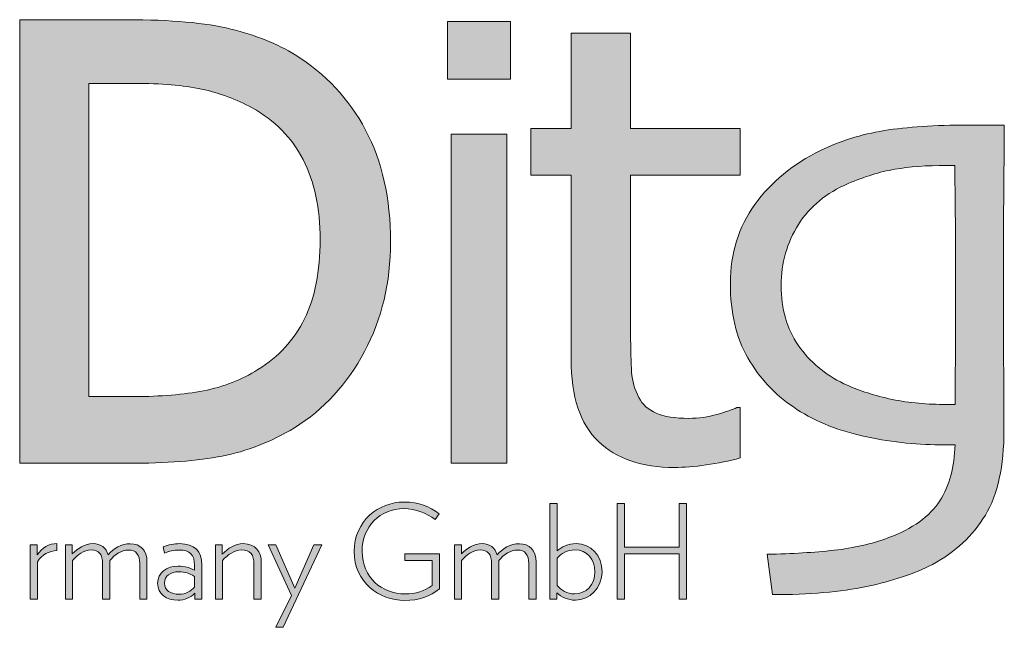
# Model space of a CAD drawing. Header units: millimetres. Extents: x 0 to 5372, y -189 to 1188.
# Tile 10 of 30: x 1299 to 1337, y 124 to 148. Entities that reach past the tile are written whole.
import ezdxf
from ezdxf.enums import TextEntityAlignment as Align

# ---------------------------------------------------------------- set-up
doc = ezdxf.new("R2010")
doc.units = ezdxf.units.MM
doc.header["$LTSCALE"] = 2
doc.layers.get('0').update_dxf_attribs({"lineweight": 25})
for name, color, linetype, lineweight in [('Ebene 1', 7, 'Continuous', 25), ('Schraffur (ISO)', 7, 'Continuous', 18), ('Titel (ISO)', 7, 'Continuous', 50)]:
    doc.layers.add(name, color=color, linetype=linetype, lineweight=lineweight)
doc.styles.get("Standard").update_dxf_attribs({"font": 'txt.shx'})

# ---------------------------------------------------------------- blocks, each defined once
blk = doc.blocks.new('Schriftfelder LEDitgo')
at = {"layer": 'Schraffur (ISO)', "true_color": 0xffa901}
h = blk.add_hatch(color=40, dxfattribs=at)
edge = h.paths.add_edge_path(flags=0)
edge.add_spline(control_points=[(173.449, 149.442), (173.449, 148.833), (173.349, 148.326), (173.149, 147.918)], knot_values=[-11, -11, -11, -11, -10, -10, -10, -10], degree=3, periodic=0)
edge.add_spline(control_points=[(173.149, 147.918), (172.949, 147.511), (172.65, 147.185), (172.253, 146.94)], knot_values=[-10, -10, -10, -10, -9, -9, -9, -9], degree=3, periodic=0)
edge.add_spline(control_points=[(172.253, 146.94), (171.937, 146.741), (171.588, 146.605), (171.207, 146.531)], knot_values=[-9, -9, -9, -9, -8, -8, -8, -8], degree=3, periodic=0)
edge.add_spline(control_points=[(171.207, 146.531), (170.825, 146.458), (170.38, 146.421), (169.871, 146.421)], knot_values=[-8, -8, -8, -8, -7, -7, -7, -7], degree=3, periodic=0)
edge.add_line((169.871, 146.421), (168.999, 146.421))
edge.add_line((168.999, 146.421), (168.999, 152.447))
edge.add_line((168.999, 152.447), (169.871, 152.447))
edge.add_spline(control_points=[(169.871, 152.447), (170.388, 152.447), (170.82, 152.41), (171.166, 152.337)], knot_values=[-4, -4, -4, -4, -3, -3, -3, -3], degree=3, periodic=0)
edge.add_spline(control_points=[(171.166, 152.337), (171.513, 152.264), (171.839, 152.143), (172.143, 151.975)], knot_values=[-3, -3, -3, -3, -2, -2, -2, -2], degree=3, periodic=0)
edge.add_spline(control_points=[(172.143, 151.975), (172.575, 151.737), (172.9, 151.406), (173.12, 150.981)], knot_values=[-2, -2, -2, -2, -1, -1, -1, -1], degree=3, periodic=0)
edge.add_spline(control_points=[(173.12, 150.981), (173.339, 150.556), (173.449, 150.043), (173.449, 149.442)], knot_values=[-1, -1, -1, -1, 0, 0, 0, 0], degree=3, periodic=0)
edge = h.paths.add_edge_path()
edge.add_spline(control_points=[(174.303, 147.287), (173.968, 146.66), (173.52, 146.171), (172.957, 145.819)], knot_values=[1, 1, 1, 1, 2, 2, 2, 2], degree=3, periodic=0)
edge.add_spline(control_points=[(172.957, 145.819), (172.499, 145.548), (172.034, 145.366), (171.562, 145.275)], knot_values=[2, 2, 2, 2, 3, 3, 3, 3], degree=3, periodic=0)
edge.add_spline(control_points=[(171.562, 145.275), (171.09, 145.183), (170.487, 145.137), (169.754, 145.137)], knot_values=[3, 3, 3, 3, 4, 4, 4, 4], degree=3, periodic=0)
edge.add_line((169.754, 145.137), (167.669, 145.137))
edge.add_line((167.669, 145.137), (167.669, 153.673))
edge.add_line((167.669, 153.673), (169.73, 153.673))
edge.add_spline(control_points=[(169.73, 153.673), (170.58, 153.673), (171.248, 153.613), (171.732, 153.492)], knot_values=[7, 7, 7, 7, 8, 8, 8, 8], degree=3, periodic=0)
edge.add_spline(control_points=[(171.732, 153.492), (172.216, 153.372), (172.628, 153.207), (172.969, 152.997)], knot_values=[8, 8, 8, 8, 9, 9, 9, 9], degree=3, periodic=0)
edge.add_spline(control_points=[(172.969, 152.997), (173.552, 152.634), (174.004, 152.151), (174.324, 151.549), (174.644, 150.947), (174.804, 150.23), (174.804, 149.397)], knot_values=[9, 9, 9, 9, 10, 10, 10, 11, 11, 11, 11], degree=3, periodic=0)
edge.add_spline(control_points=[(174.804, 149.397), (174.804, 148.617), (174.637, 147.914), (174.303, 147.287)], knot_values=[0, 0, 0, 0, 1, 1, 1, 1], degree=3, periodic=0)
at = {"layer": 'Schraffur (ISO)', "true_color": 0x999999}
for points in [[(175.899, 152.53), (175.899, 153.636), (177.113, 153.636), (177.113, 152.53)], [(175.973, 145.137), (175.973, 151.47), (177.039, 151.47), (177.039, 145.137)], [(180.358, 143.394), (179.303, 143.394), (179.303, 142.522), (179.162, 142.522), (179.162, 144.36), (179.303, 144.36), (179.303, 143.52), (180.358, 143.52), (180.358, 144.36), (180.499, 144.36), (180.499, 142.522), (180.358, 142.522)], [(172.6, 141.98), (172.896, 142.592), (172.447, 143.57), (172.6, 143.57), (172.964, 142.732), (173.33, 143.57), (173.481, 143.57), (172.741, 141.98)]]:
    blk.add_hatch(color=253, dxfattribs=at).paths.add_polyline_path(points)
h = blk.add_hatch(color=253, dxfattribs=at)
edge = h.paths.add_edge_path()
edge.add_spline(control_points=[(178.802, 145.557), (178.452, 145.891), (178.278, 146.419), (178.278, 147.14)], knot_values=[1, 1, 1, 1, 2, 2, 2, 2], degree=3, periodic=0)
edge.add_line((178.278, 147.14), (178.278, 150.684))
edge.add_line((178.278, 150.684), (177.504, 150.684))
edge.add_line((177.504, 150.684), (177.504, 151.577))
edge.add_line((177.504, 151.577), (178.278, 151.577))
edge.add_line((178.278, 151.577), (178.278, 153.415))
edge.add_line((178.278, 153.415), (179.423, 153.415))
edge.add_line((179.423, 153.415), (179.423, 151.577))
edge.add_line((179.423, 151.577), (181.532, 151.577))
edge.add_line((181.532, 151.577), (181.532, 150.684))
edge.add_line((181.532, 150.684), (179.423, 150.684))
edge.add_line((179.423, 150.684), (179.423, 147.644))
edge.add_spline(control_points=[(179.423, 147.644), (179.423, 147.319), (179.429, 147.069), (179.442, 146.894)], knot_values=[13, 13, 13, 13, 14, 14, 14, 14], degree=3, periodic=0)
edge.add_spline(control_points=[(179.442, 146.894), (179.454, 146.718), (179.5, 146.554), (179.582, 146.401)], knot_values=[14, 14, 14, 14, 15, 15, 15, 15], degree=3, periodic=0)
edge.add_spline(control_points=[(179.582, 146.401), (179.651, 146.267), (179.762, 146.168), (179.917, 146.101)], knot_values=[15, 15, 15, 15, 16, 16, 16, 16], degree=3, periodic=0)
edge.add_spline(control_points=[(179.917, 146.101), (180.071, 146.034), (180.281, 146.001), (180.545, 146.001), (180.731, 146.001), (180.912, 146.026), (181.087, 146.078)], knot_values=[16, 16, 16, 16, 17, 17, 17, 18, 18, 18, 18], degree=3, periodic=0)
edge.add_spline(control_points=[(181.087, 146.078), (181.262, 146.129), (181.388, 146.172), (181.465, 146.207)], knot_values=[18, 18, 18, 18, 19, 19, 19, 19], degree=3, periodic=0)
edge.add_line((181.465, 146.207), (181.532, 146.207))
edge.add_line((181.532, 146.207), (181.532, 145.239))
edge.add_spline(control_points=[(181.532, 145.239), (181.317, 145.182), (181.098, 145.137), (180.877, 145.104)], knot_values=[21, 21, 21, 21, 22, 22, 22, 22], degree=3, periodic=0)
edge.add_spline(control_points=[(180.877, 145.104), (180.655, 145.072), (180.451, 145.056), (180.265, 145.056)], knot_values=[22, 22, 22, 22, 23, 23, 23, 23], degree=3, periodic=0)
edge.add_spline(control_points=[(180.265, 145.056), (179.639, 145.056), (179.151, 145.223), (178.802, 145.557)], knot_values=[0, 0, 0, 0, 1, 1, 1, 1], degree=3, periodic=0)
at = {"layer": 'Schraffur (ISO)', "true_color": 0x666666}
h = blk.add_hatch(color=251, dxfattribs=at)
edge = h.paths.add_edge_path(flags=0)
edge.add_spline(control_points=[(185.673, 149.492), (185.675, 149.052), (185.676, 148.685), (185.676, 148.392), (185.676, 147.837), (185.674, 147.357), (185.67, 146.952)], knot_values=[-16, -16, -16, -16, -15, -15, -15, -14, -14, -14, -14], degree=3, periodic=0)
edge.add_spline(control_points=[(185.67, 146.952), (185.666, 146.546), (185.664, 146.319), (185.664, 146.27)], knot_values=[-14, -14, -14, -14, -13, -13, -13, -13], degree=3, periodic=0)
edge.add_spline(control_points=[(185.664, 146.27), (185.631, 146.27), (185.596, 146.27), (185.56, 146.27), (185.523, 146.27), (185.482, 146.27), (185.437, 146.27), (185.07, 146.27), (184.722, 146.307), (184.393, 146.38)], knot_values=[-13, -13, -13, -13, -12, -12, -12, -11, -11, -11, -10, -10, -10, -10], degree=3, periodic=0)
edge.add_spline(control_points=[(184.393, 146.38), (184.065, 146.454), (183.776, 146.549), (183.527, 146.668)], knot_values=[-10, -10, -10, -10, -9, -9, -9, -9], degree=3, periodic=0)
edge.add_spline(control_points=[(183.527, 146.668), (183.16, 146.843), (182.867, 147.089), (182.649, 147.407)], knot_values=[-9, -9, -9, -9, -8, -8, -8, -8], degree=3, periodic=0)
edge.add_spline(control_points=[(182.649, 147.407), (182.43, 147.725), (182.321, 148.108), (182.321, 148.557), (182.321, 148.993), (182.431, 149.384), (182.652, 149.731)], knot_values=[-8, -8, -8, -8, -7, -7, -7, -6, -6, -6, -6], degree=3, periodic=0)
edge.add_spline(control_points=[(182.652, 149.731), (182.872, 150.077), (183.19, 150.34), (183.607, 150.519)], knot_values=[-6, -6, -6, -6, -5, -5, -5, -5], degree=3, periodic=0)
edge.add_spline(control_points=[(183.607, 150.519), (183.921, 150.654), (184.22, 150.745), (184.504, 150.794), (184.787, 150.843), (185.119, 150.868), (185.498, 150.868), (185.523, 150.868), (185.549, 150.868), (185.578, 150.868), (185.606, 150.868), (185.633, 150.868), (185.658, 150.868)], knot_values=[-5, -5, -5, -5, -4, -4, -4, -3, -3, -3, -2, -2, -2, -1, -1, -1, -1], degree=3, periodic=0)
edge.add_spline(control_points=[(185.658, 150.868), (185.666, 150.391), (185.671, 149.932), (185.673, 149.492)], knot_values=[-1, -1, -1, -1, 0, 0, 0, 0], degree=3, periodic=0)
edge = h.paths.add_edge_path()
edge.add_spline(control_points=[(186.6, 147.035), (186.604, 146.579), (186.606, 146.16), (186.606, 145.78), (186.606, 145.082), (186.487, 144.536), (186.248, 144.14)], knot_values=[2, 2, 2, 2, 3, 3, 3, 4, 4, 4, 4], degree=3, periodic=0)
edge.add_spline(control_points=[(186.248, 144.14), (186.009, 143.744), (185.67, 143.428), (185.229, 143.191)], knot_values=[4, 4, 4, 4, 5, 5, 5, 5], degree=3, periodic=0)
edge.add_spline(control_points=[(185.229, 143.191), (184.882, 143.011), (184.459, 142.869), (183.962, 142.765)], knot_values=[5, 5, 5, 5, 6, 6, 6, 6], degree=3, periodic=0)
edge.add_spline(control_points=[(183.962, 142.765), (183.464, 142.661), (182.86, 142.609), (182.15, 142.609)], knot_values=[6, 6, 6, 6, 7, 7, 7, 7], degree=3, periodic=0)
edge.add_line((182.15, 142.609), (182.052, 143.387))
edge.add_spline(control_points=[(182.052, 143.387), (182.529, 143.395), (182.958, 143.421), (183.337, 143.463)], knot_values=[8, 8, 8, 8, 9, 9, 9, 9], degree=3, periodic=0)
edge.add_spline(control_points=[(183.337, 143.463), (183.717, 143.506), (184.062, 143.585), (184.372, 143.699)], knot_values=[9, 9, 9, 9, 10, 10, 10, 10], degree=3, periodic=0)
edge.add_spline(control_points=[(184.372, 143.699), (184.849, 143.879), (185.182, 144.116), (185.37, 144.412)], knot_values=[10, 10, 10, 10, 11, 11, 11, 11], degree=3, periodic=0)
edge.add_spline(control_points=[(185.37, 144.412), (185.557, 144.708), (185.655, 145.068), (185.664, 145.493)], knot_values=[11, 11, 11, 11, 12, 12, 12, 12], degree=3, periodic=0)
edge.add_spline(control_points=[(185.664, 145.493), (185.615, 145.493), (185.566, 145.493), (185.517, 145.493), (185.468, 145.493), (185.419, 145.493), (185.37, 145.493), (184.884, 145.493), (184.384, 145.551), (183.87, 145.667)], knot_values=[12, 12, 12, 12, 13, 13, 13, 14, 14, 14, 15, 15, 15, 15], degree=3, periodic=0)
edge.add_spline(control_points=[(183.87, 145.667), (183.356, 145.784), (182.917, 145.968), (182.554, 146.221)], knot_values=[15, 15, 15, 15, 16, 16, 16, 16], degree=3, periodic=0)
edge.add_spline(control_points=[(182.554, 146.221), (182.194, 146.462), (181.903, 146.776), (181.678, 147.164)], knot_values=[16, 16, 16, 16, 17, 17, 17, 17], degree=3, periodic=0)
edge.add_spline(control_points=[(181.678, 147.164), (181.453, 147.552), (181.342, 148.031), (181.342, 148.603), (181.342, 149.174), (181.498, 149.678), (181.813, 150.115)], knot_values=[17, 17, 17, 17, 18, 18, 18, 19, 19, 19, 19], degree=3, periodic=0)
edge.add_spline(control_points=[(181.813, 150.115), (182.127, 150.551), (182.548, 150.898), (183.074, 151.155)], knot_values=[19, 19, 19, 19, 20, 20, 20, 20], degree=3, periodic=0)
edge.add_spline(control_points=[(183.074, 151.155), (183.45, 151.339), (183.858, 151.467), (184.301, 151.538)], knot_values=[20, 20, 20, 20, 21, 21, 21, 21], degree=3, periodic=0)
edge.add_spline(control_points=[(184.301, 151.538), (184.744, 151.61), (185.28, 151.645), (185.909, 151.645), (186.023, 151.645), (186.136, 151.645), (186.248, 151.645), (186.361, 151.645), (186.482, 151.645), (186.613, 151.645)], knot_values=[21, 21, 21, 21, 22, 22, 22, 23, 23, 23, 24, 24, 24, 24], degree=3, periodic=0)
edge.add_spline(control_points=[(186.613, 151.645), (186.613, 151.556), (186.609, 151.151), (186.603, 150.433)], knot_values=[24, 24, 24, 24, 25, 25, 25, 25], degree=3, periodic=0)
edge.add_spline(control_points=[(186.603, 150.433), (186.597, 149.715), (186.594, 149.031), (186.594, 148.382), (186.594, 147.941), (186.596, 147.492), (186.6, 147.035)], knot_values=[0, 0, 0, 0, 1, 1, 1, 2, 2, 2, 2], degree=3, periodic=0)
at = {"layer": 'Schraffur (ISO)', "true_color": 0x999999}
h = blk.add_hatch(color=253, dxfattribs=at)
edge = h.paths.add_edge_path()
edge.add_line((175.08, 143.397), (175.745, 143.397))
edge.add_line((175.745, 143.397), (175.745, 142.722))
edge.add_spline(control_points=[(175.745, 142.722), (175.564, 142.579), (175.349, 142.497), (175.078, 142.497), (174.579, 142.497), (174.105, 142.845), (174.105, 143.44), (174.105, 144.029), (174.579, 144.39), (175.06, 144.39), (175.356, 144.39), (175.549, 144.3), (175.74, 144.165)], knot_values=[3, 3, 3, 3, 4, 4, 4, 5, 5, 5, 6, 6, 6, 7, 7, 7, 7], degree=3, periodic=0)
edge.add_line((175.74, 144.165), (175.665, 144.054))
edge.add_spline(control_points=[(175.665, 144.054), (175.492, 144.179), (175.293, 144.262), (175.06, 144.265)], knot_values=[8, 8, 8, 8, 9, 9, 9, 9], degree=3, periodic=0)
edge.add_spline(control_points=[(175.06, 144.265), (174.606, 144.265), (174.257, 143.924), (174.257, 143.44), (174.257, 142.943), (174.634, 142.622), (175.083, 142.622), (175.286, 142.622), (175.459, 142.68), (175.604, 142.783)], knot_values=[9, 9, 9, 9, 10, 10, 10, 11, 11, 11, 12, 12, 12, 12], degree=3, periodic=0)
edge.add_line((175.604, 142.783), (175.604, 143.267))
edge.add_line((175.604, 143.267), (175.08, 143.267))
edge.add_line((175.08, 143.267), (175.08, 143.397))
h = blk.add_hatch(color=253, dxfattribs=at)
edge = h.paths.add_edge_path(flags=0)
edge.add_spline(control_points=[(178.352, 143.47), (178.581, 143.47), (178.736, 143.289), (178.736, 143.049), (178.736, 142.798), (178.568, 142.622), (178.342, 142.622), (178.202, 142.622), (178.084, 142.692), (178.009, 142.783)], knot_values=[-5, -5, -5, -5, -4, -4, -4, -3, -3, -3, -2, -2, -2, -2], degree=3, periodic=0)
edge.add_line((178.009, 142.783), (178.009, 143.312))
edge.add_spline(control_points=[(178.009, 143.312), (178.089, 143.405), (178.209, 143.47), (178.352, 143.47)], knot_values=[-1, -1, -1, -1, 0, 0, 0, 0], degree=3, periodic=0)
edge = h.paths.add_edge_path()
edge.add_line((178.004, 142.645), (178.004, 142.522))
edge.add_line((178.004, 142.522), (177.871, 142.522))
edge.add_line((177.871, 142.522), (177.871, 144.36))
edge.add_line((177.871, 144.36), (178.009, 144.36))
edge.add_line((178.009, 144.36), (178.009, 143.45))
edge.add_spline(control_points=[(178.009, 143.45), (178.092, 143.528), (178.225, 143.59), (178.373, 143.59), (178.658, 143.59), (178.874, 143.364), (178.874, 143.051), (178.874, 142.742), (178.643, 142.502), (178.36, 142.502)], knot_values=[6, 6, 6, 6, 7, 7, 7, 8, 8, 8, 9, 9, 9, 9], degree=3, periodic=0)
edge.add_spline(control_points=[(178.36, 142.502), (178.22, 142.502), (178.087, 142.562), (178.004, 142.645)], knot_values=[0, 0, 0, 0, 1, 1, 1, 1], degree=3, periodic=0)
h = blk.add_hatch(color=253, dxfattribs=at)
edge = h.paths.add_edge_path()
edge.add_line((168.009, 142.522), (167.871, 142.522))
edge.add_line((167.871, 142.522), (167.871, 143.57))
edge.add_line((167.871, 143.57), (168.004, 143.57))
edge.add_line((168.004, 143.57), (168.004, 143.372))
edge.add_spline(control_points=[(168.004, 143.372), (168.099, 143.507), (168.237, 143.593), (168.386, 143.593)], knot_values=[5, 5, 5, 5, 6, 6, 6, 6], degree=3, periodic=0)
edge.add_line((168.386, 143.593), (168.386, 143.457))
edge.add_spline(control_points=[(168.386, 143.457), (168.237, 143.452), (168.09, 143.38), (168.009, 143.239)], knot_values=[7, 7, 7, 7, 8, 8, 8, 8], degree=3, periodic=0)
edge.add_line((168.009, 143.239), (168.009, 142.522))
h = blk.add_hatch(color=253, dxfattribs=at)
edge = h.paths.add_edge_path()
edge.add_spline(control_points=[(169.978, 143.209), (169.978, 143.377), (169.91, 143.468), (169.759, 143.468), (169.627, 143.468), (169.501, 143.385), (169.403, 143.264)], knot_values=[1, 1, 1, 1, 2, 2, 2, 3, 3, 3, 3], degree=3, periodic=0)
edge.add_line((169.403, 143.264), (169.403, 142.522))
edge.add_line((169.403, 142.522), (169.263, 142.522))
edge.add_line((169.263, 142.522), (169.263, 143.204))
edge.add_spline(control_points=[(169.263, 143.204), (169.263, 143.38), (169.198, 143.47), (169.042, 143.47), (168.902, 143.47), (168.782, 143.377), (168.686, 143.267)], knot_values=[6, 6, 6, 6, 7, 7, 7, 8, 8, 8, 8], degree=3, periodic=0)
edge.add_line((168.686, 143.267), (168.686, 142.522))
edge.add_line((168.686, 142.522), (168.548, 142.522))
edge.add_line((168.548, 142.522), (168.548, 143.57))
edge.add_line((168.548, 143.57), (168.681, 143.57))
edge.add_line((168.681, 143.57), (168.681, 143.392))
edge.add_spline(control_points=[(168.681, 143.392), (168.782, 143.495), (168.917, 143.59), (169.082, 143.59), (169.233, 143.59), (169.331, 143.51), (169.371, 143.374)], knot_values=[13, 13, 13, 13, 14, 14, 14, 15, 15, 15, 15], degree=3, periodic=0)
edge.add_spline(control_points=[(169.371, 143.374), (169.474, 143.497), (169.629, 143.588), (169.797, 143.588), (169.99, 143.588), (170.118, 143.468), (170.118, 143.232)], knot_values=[15, 15, 15, 15, 16, 16, 16, 17, 17, 17, 17], degree=3, periodic=0)
edge.add_line((170.118, 143.232), (170.118, 142.522))
edge.add_line((170.118, 142.522), (169.978, 142.522))
edge.add_line((169.978, 142.522), (169.978, 143.209))
h = blk.add_hatch(color=253, dxfattribs=at)
edge = h.paths.add_edge_path(flags=0)
edge.add_line((171.033, 142.961), (171.033, 142.755))
edge.add_spline(control_points=[(171.033, 142.755), (170.965, 142.675), (170.863, 142.617), (170.737, 142.617), (170.569, 142.617), (170.456, 142.69), (170.456, 142.83), (170.456, 142.973), (170.572, 143.049), (170.732, 143.049), (170.85, 143.049), (170.931, 143.019), (171.033, 142.961)], knot_values=[-4, -4, -4, -4, -3, -3, -3, -2, -2, -2, -1, -1, -1, 0, 0, 0, 0], degree=3, periodic=0)
edge = h.paths.add_edge_path()
edge.add_spline(control_points=[(171.04, 142.635), (170.963, 142.557), (170.843, 142.502), (170.71, 142.502), (170.497, 142.502), (170.323, 142.62), (170.323, 142.83), (170.323, 143.028), (170.497, 143.159), (170.715, 143.159), (170.85, 143.159), (170.943, 143.121), (171.033, 143.079)], knot_values=[1, 1, 1, 1, 2, 2, 2, 3, 3, 3, 4, 4, 4, 5, 5, 5, 5], degree=3, periodic=0)
edge.add_line((171.033, 143.079), (171.033, 143.174))
edge.add_spline(control_points=[(171.033, 143.174), (171.033, 143.372), (170.948, 143.468), (170.73, 143.468), (170.642, 143.468), (170.537, 143.445), (170.456, 143.41)], knot_values=[6, 6, 6, 6, 7, 7, 7, 8, 8, 8, 8], degree=3, periodic=0)
edge.add_line((170.456, 143.41), (170.429, 143.53))
edge.add_spline(control_points=[(170.429, 143.53), (170.524, 143.565), (170.649, 143.59), (170.745, 143.59), (171.038, 143.59), (171.171, 143.45), (171.171, 143.174)], knot_values=[9, 9, 9, 9, 10, 10, 10, 11, 11, 11, 11], degree=3, periodic=0)
edge.add_line((171.171, 143.174), (171.171, 142.522))
edge.add_line((171.171, 142.522), (171.04, 142.522))
edge.add_line((171.04, 142.522), (171.04, 142.635))
h = blk.add_hatch(color=253, dxfattribs=at)
edge = h.paths.add_edge_path()
edge.add_spline(control_points=[(172.176, 143.197), (172.176, 143.372), (172.106, 143.47), (171.936, 143.47), (171.803, 143.47), (171.67, 143.377), (171.572, 143.269)], knot_values=[1, 1, 1, 1, 2, 2, 2, 3, 3, 3, 3], degree=3, periodic=0)
edge.add_line((171.572, 143.269), (171.572, 142.522))
edge.add_line((171.572, 142.522), (171.434, 142.522))
edge.add_line((171.434, 142.522), (171.434, 143.57))
edge.add_line((171.434, 143.57), (171.567, 143.57))
edge.add_line((171.567, 143.57), (171.567, 143.389))
edge.add_spline(control_points=[(171.567, 143.389), (171.67, 143.5), (171.815, 143.59), (171.968, 143.59), (172.209, 143.59), (172.317, 143.437), (172.317, 143.227)], knot_values=[8, 8, 8, 8, 9, 9, 9, 10, 10, 10, 10], degree=3, periodic=0)
edge.add_line((172.317, 143.227), (172.317, 142.522))
edge.add_line((172.317, 142.522), (172.176, 142.522))
edge.add_line((172.176, 142.522), (172.176, 143.197))
h = blk.add_hatch(color=253, dxfattribs=at)
edge = h.paths.add_edge_path()
edge.add_spline(control_points=[(177.462, 143.209), (177.462, 143.377), (177.395, 143.468), (177.244, 143.468), (177.111, 143.468), (176.986, 143.385), (176.888, 143.264)], knot_values=[1, 1, 1, 1, 2, 2, 2, 3, 3, 3, 3], degree=3, periodic=0)
edge.add_line((176.888, 143.264), (176.888, 142.522))
edge.add_line((176.888, 142.522), (176.748, 142.522))
edge.add_line((176.748, 142.522), (176.748, 143.204))
edge.add_spline(control_points=[(176.748, 143.204), (176.748, 143.38), (176.683, 143.47), (176.527, 143.47), (176.387, 143.47), (176.266, 143.377), (176.171, 143.267)], knot_values=[6, 6, 6, 6, 7, 7, 7, 8, 8, 8, 8], degree=3, periodic=0)
edge.add_line((176.171, 143.267), (176.171, 142.522))
edge.add_line((176.171, 142.522), (176.033, 142.522))
edge.add_line((176.033, 142.522), (176.033, 143.57))
edge.add_line((176.033, 143.57), (176.166, 143.57))
edge.add_line((176.166, 143.57), (176.166, 143.392))
edge.add_spline(control_points=[(176.166, 143.392), (176.266, 143.495), (176.402, 143.59), (176.567, 143.59), (176.717, 143.59), (176.815, 143.51), (176.856, 143.374)], knot_values=[13, 13, 13, 13, 14, 14, 14, 15, 15, 15, 15], degree=3, periodic=0)
edge.add_spline(control_points=[(176.856, 143.374), (176.958, 143.497), (177.114, 143.588), (177.282, 143.588), (177.475, 143.588), (177.603, 143.468), (177.603, 143.232)], knot_values=[15, 15, 15, 15, 16, 16, 16, 17, 17, 17, 17], degree=3, periodic=0)
edge.add_line((177.603, 143.232), (177.603, 142.522))
edge.add_line((177.603, 142.522), (177.462, 142.522))
edge.add_line((177.462, 142.522), (177.462, 143.209))
at = {"layer": 'Ebene 1', "color": 7, "linetype": 'Continuous', "lineweight": 5}
for p, q in [((167.669, 145.137), (167.669, 153.673)), ((167.669, 153.673), (169.73, 153.673)), ((175.899, 152.53), (175.899, 153.636)), ((175.899, 153.636), (177.113, 153.636)), ((177.113, 153.636), (177.113, 152.53)), ((178.278, 151.577), (178.278, 153.415)), ((178.278, 153.415), (179.423, 153.415)), ((179.423, 153.415), (179.423, 151.577)), ((177.113, 152.53), (175.899, 152.53)), ((169.871, 152.447), (168.999, 152.447)), ((168.999, 152.447), (168.999, 146.421)), ((177.504, 150.684), (177.504, 151.577)), ((177.504, 151.577), (178.278, 151.577)), ((179.423, 151.577), (181.532, 151.577)), ((181.532, 151.577), (181.532, 150.684)), ((175.973, 145.137), (175.973, 151.47)), ((175.973, 151.47), (177.039, 151.47)), ((177.039, 151.47), (177.039, 145.137)), ((178.278, 150.684), (177.504, 150.684)), ((178.278, 147.14), (178.278, 150.684)), ((181.532, 150.684), (179.423, 150.684)), ((179.423, 150.684), (179.423, 147.644)), ((168.999, 146.421), (169.871, 146.421)), ((181.465, 146.207), (181.532, 146.207)), ((181.532, 146.207), (181.532, 145.239)), ((169.754, 145.137), (167.669, 145.137)), ((177.039, 145.137), (175.973, 145.137)), ((177.871, 142.522), (177.871, 144.36)), ((177.871, 144.36), (178.009, 144.36)), ((178.009, 144.36), (178.009, 143.45)), ((179.162, 142.522), (179.162, 144.36)), ((179.162, 144.36), (179.303, 144.36)), ((179.303, 144.36), (179.303, 143.52)), ((180.358, 143.52), (180.358, 144.36)), ((180.358, 144.36), (180.499, 144.36)), ((180.499, 144.36), (180.499, 142.522)), ((175.74, 144.165), (175.665, 144.054)), ((168.386, 143.593), (168.386, 143.457)), ((167.871, 142.522), (167.871, 143.57)), ((167.871, 143.57), (168.004, 143.57)), ((168.004, 143.57), (168.004, 143.372)), ((168.548, 142.522), (168.548, 143.57)), ((168.548, 143.57), (168.681, 143.57)), ((168.681, 143.57), (168.681, 143.392)), ((170.456, 143.41), (170.429, 143.53)), ((171.434, 142.522), (171.434, 143.57)), ((171.434, 143.57), (171.567, 143.57)), ((171.567, 143.57), (171.567, 143.389)), ((172.896, 142.592), (172.447, 143.57)), ((172.447, 143.57), (172.6, 143.57)), ((172.6, 143.57), (172.964, 142.732)), ((173.481, 143.57), (172.741, 141.98)), ((172.964, 142.732), (173.33, 143.57)), ((173.33, 143.57), (173.481, 143.57)), ((176.033, 142.522), (176.033, 143.57)), ((176.033, 143.57), (176.166, 143.57)), ((176.166, 143.57), (176.166, 143.392)), ((179.303, 143.52), (180.358, 143.52)), ((168.009, 143.239), (168.009, 142.522)), ((168.686, 143.267), (168.686, 142.522)), ((169.403, 143.264), (169.403, 142.522)), ((170.118, 143.232), (170.118, 142.522)), ((171.572, 143.269), (171.572, 142.522)), ((172.317, 143.227), (172.317, 142.522)), ((175.08, 143.267), (175.08, 143.397)), ((175.08, 143.397), (175.745, 143.397)), ((175.604, 143.267), (175.08, 143.267)), ((175.604, 142.783), (175.604, 143.267)), ((175.745, 143.397), (175.745, 142.722)), ((176.171, 143.267), (176.171, 142.522)), ((176.888, 143.264), (176.888, 142.522)), ((177.603, 143.232), (177.603, 142.522)), ((178.009, 143.312), (178.009, 142.783)), ((180.358, 143.394), (179.303, 143.394)), ((179.303, 143.394), (179.303, 142.522)), ((180.358, 142.522), (180.358, 143.394)), ((169.263, 142.522), (169.263, 143.204)), ((169.978, 142.522), (169.978, 143.209)), ((171.033, 143.079), (171.033, 143.174)), ((171.171, 143.174), (171.171, 142.522)), ((172.176, 142.522), (172.176, 143.197)), ((176.748, 142.522), (176.748, 143.204)), ((177.462, 142.522), (177.462, 143.209)), ((171.033, 142.755), (171.033, 142.961)), ((168.009, 142.522), (167.871, 142.522)), ((168.686, 142.522), (168.548, 142.522)), ((169.403, 142.522), (169.263, 142.522)), ((170.118, 142.522), (169.978, 142.522)), ((171.04, 142.522), (171.04, 142.635)), ((171.171, 142.522), (171.04, 142.522)), ((171.572, 142.522), (171.434, 142.522)), ((172.317, 142.522), (172.176, 142.522)), ((172.6, 141.98), (172.896, 142.592)), ((176.171, 142.522), (176.033, 142.522)), ((176.888, 142.522), (176.748, 142.522)), ((177.603, 142.522), (177.462, 142.522)), ((178.004, 142.522), (177.871, 142.522)), ((178.004, 142.645), (178.004, 142.522)), ((179.303, 142.522), (179.162, 142.522)), ((180.499, 142.522), (180.358, 142.522)), ((172.741, 141.98), (172.6, 141.98))]:
    blk.add_line(p, q, dxfattribs=at)
at = {"layer": 'Ebene 1', "lineweight": 5}
blk.add_line((182.15, 142.609), (182.052, 143.387), dxfattribs=at)
at = {"layer": 'Ebene 1', "color": 7, "linetype": 'Continuous', "lineweight": 5}
for points in [[(169.73, 153.673), (170.58, 153.673), (171.248, 153.613), (171.732, 153.492)], [(171.732, 153.492), (172.216, 153.372), (172.628, 153.207), (172.969, 152.997)], [(171.166, 152.337), (170.82, 152.41), (170.388, 152.447), (169.871, 152.447)], [(172.143, 151.975), (171.839, 152.143), (171.513, 152.264), (171.166, 152.337)], [(173.12, 150.981), (172.9, 151.406), (172.575, 151.737), (172.143, 151.975)], [(173.449, 149.442), (173.449, 150.043), (173.339, 150.556), (173.12, 150.981)], [(173.149, 147.918), (173.349, 148.326), (173.449, 148.833), (173.449, 149.442)], [(174.804, 149.397), (174.804, 148.617), (174.637, 147.914), (174.303, 147.287)], [(172.253, 146.94), (172.65, 147.185), (172.949, 147.511), (173.149, 147.918)], [(179.423, 147.644), (179.423, 147.319), (179.429, 147.069), (179.442, 146.894)], [(174.303, 147.287), (173.968, 146.66), (173.52, 146.171), (172.957, 145.819)], [(178.802, 145.557), (178.452, 145.891), (178.278, 146.419), (178.278, 147.14)], [(171.207, 146.531), (171.588, 146.605), (171.937, 146.741), (172.253, 146.94)], [(179.442, 146.894), (179.454, 146.718), (179.5, 146.554), (179.582, 146.401)], [(169.871, 146.421), (170.38, 146.421), (170.825, 146.458), (171.207, 146.531)], [(179.582, 146.401), (179.651, 146.267), (179.762, 146.168), (179.917, 146.101)], [(181.087, 146.078), (181.262, 146.129), (181.388, 146.172), (181.465, 146.207)], [(172.957, 145.819), (172.499, 145.548), (172.034, 145.366), (171.562, 145.275)], [(180.265, 145.056), (179.639, 145.056), (179.151, 145.223), (178.802, 145.557)], [(171.562, 145.275), (171.09, 145.183), (170.487, 145.137), (169.754, 145.137)], [(181.532, 145.239), (181.317, 145.182), (181.098, 145.137), (180.877, 145.104)], [(180.877, 145.104), (180.655, 145.072), (180.451, 145.056), (180.265, 145.056)], [(175.665, 144.054), (175.492, 144.179), (175.293, 144.262), (175.06, 144.265)], [(168.004, 143.372), (168.099, 143.507), (168.237, 143.593), (168.386, 143.593)], [(168.386, 143.457), (168.237, 143.452), (168.09, 143.38), (168.009, 143.239)], [(178.352, 143.47), (178.209, 143.47), (178.089, 143.405), (178.009, 143.312)], [(178.36, 142.502), (178.22, 142.502), (178.087, 142.562), (178.004, 142.645)]]:
    blk.add_open_spline(points, degree=3, dxfattribs=at)
for points, knots in [([(172.969, 152.997), (173.552, 152.634), (174.004, 152.151), (174.324, 151.549), (174.644, 150.947), (174.804, 150.23), (174.804, 149.397)], [9, 9, 9, 9, 10, 10, 10, 11, 11, 11, 11]), ([(179.917, 146.101), (180.071, 146.034), (180.281, 146.001), (180.545, 146.001), (180.731, 146.001), (180.912, 146.026), (181.087, 146.078)], [16, 16, 16, 16, 17, 17, 17, 18, 18, 18, 18]), ([(175.745, 142.722), (175.564, 142.579), (175.349, 142.497), (175.078, 142.497), (174.579, 142.497), (174.105, 142.845), (174.105, 143.44), (174.105, 144.029), (174.579, 144.39), (175.06, 144.39), (175.356, 144.39), (175.549, 144.3), (175.74, 144.165)], [3, 3, 3, 3, 4, 4, 4, 5, 5, 5, 6, 6, 6, 7, 7, 7, 7]), ([(175.06, 144.265), (174.606, 144.265), (174.257, 143.924), (174.257, 143.44), (174.257, 142.943), (174.634, 142.622), (175.083, 142.622), (175.286, 142.622), (175.459, 142.68), (175.604, 142.783)], [9, 9, 9, 9, 10, 10, 10, 11, 11, 11, 12, 12, 12, 12]), ([(168.681, 143.392), (168.782, 143.495), (168.917, 143.59), (169.082, 143.59), (169.233, 143.59), (169.331, 143.51), (169.371, 143.374)], [13, 13, 13, 13, 14, 14, 14, 15, 15, 15, 15]), ([(169.263, 143.204), (169.263, 143.38), (169.198, 143.47), (169.042, 143.47), (168.902, 143.47), (168.782, 143.377), (168.686, 143.267)], [6, 6, 6, 6, 7, 7, 7, 8, 8, 8, 8]), ([(169.371, 143.374), (169.474, 143.497), (169.629, 143.588), (169.797, 143.588), (169.99, 143.588), (170.118, 143.468), (170.118, 143.232)], [15, 15, 15, 15, 16, 16, 16, 17, 17, 17, 17]), ([(169.978, 143.209), (169.978, 143.377), (169.91, 143.468), (169.759, 143.468), (169.627, 143.468), (169.501, 143.385), (169.403, 143.264)], [1, 1, 1, 1, 2, 2, 2, 3, 3, 3, 3]), ([(170.429, 143.53), (170.524, 143.565), (170.649, 143.59), (170.745, 143.59), (171.038, 143.59), (171.171, 143.45), (171.171, 143.174)], [9, 9, 9, 9, 10, 10, 10, 11, 11, 11, 11]), ([(171.033, 143.174), (171.033, 143.372), (170.948, 143.468), (170.73, 143.468), (170.642, 143.468), (170.537, 143.445), (170.456, 143.41)], [6, 6, 6, 6, 7, 7, 7, 8, 8, 8, 8]), ([(171.567, 143.389), (171.67, 143.5), (171.815, 143.59), (171.968, 143.59), (172.209, 143.59), (172.317, 143.437), (172.317, 143.227)], [8, 8, 8, 8, 9, 9, 9, 10, 10, 10, 10]), ([(172.176, 143.197), (172.176, 143.372), (172.106, 143.47), (171.936, 143.47), (171.803, 143.47), (171.67, 143.377), (171.572, 143.269)], [1, 1, 1, 1, 2, 2, 2, 3, 3, 3, 3]), ([(176.166, 143.392), (176.266, 143.495), (176.402, 143.59), (176.567, 143.59), (176.717, 143.59), (176.815, 143.51), (176.856, 143.374)], [13, 13, 13, 13, 14, 14, 14, 15, 15, 15, 15]), ([(176.748, 143.204), (176.748, 143.38), (176.683, 143.47), (176.527, 143.47), (176.387, 143.47), (176.266, 143.377), (176.171, 143.267)], [6, 6, 6, 6, 7, 7, 7, 8, 8, 8, 8]), ([(176.856, 143.374), (176.958, 143.497), (177.114, 143.588), (177.282, 143.588), (177.475, 143.588), (177.603, 143.468), (177.603, 143.232)], [15, 15, 15, 15, 16, 16, 16, 17, 17, 17, 17]), ([(177.462, 143.209), (177.462, 143.377), (177.395, 143.468), (177.244, 143.468), (177.111, 143.468), (176.986, 143.385), (176.888, 143.264)], [1, 1, 1, 1, 2, 2, 2, 3, 3, 3, 3]), ([(178.009, 143.45), (178.092, 143.528), (178.225, 143.59), (178.373, 143.59), (178.658, 143.59), (178.874, 143.364), (178.874, 143.051), (178.874, 142.742), (178.643, 142.502), (178.36, 142.502)], [6, 6, 6, 6, 7, 7, 7, 8, 8, 8, 9, 9, 9, 9]), ([(178.009, 142.783), (178.084, 142.692), (178.202, 142.622), (178.342, 142.622), (178.568, 142.622), (178.736, 142.798), (178.736, 143.049), (178.736, 143.289), (178.581, 143.47), (178.352, 143.47)], [2, 2, 2, 2, 3, 3, 3, 4, 4, 4, 5, 5, 5, 5]), ([(171.04, 142.635), (170.963, 142.557), (170.843, 142.502), (170.71, 142.502), (170.497, 142.502), (170.323, 142.62), (170.323, 142.83), (170.323, 143.028), (170.497, 143.159), (170.715, 143.159), (170.85, 143.159), (170.943, 143.121), (171.033, 143.079)], [1, 1, 1, 1, 2, 2, 2, 3, 3, 3, 4, 4, 4, 5, 5, 5, 5]), ([(171.033, 142.961), (170.931, 143.019), (170.85, 143.049), (170.732, 143.049), (170.572, 143.049), (170.456, 142.973), (170.456, 142.83), (170.456, 142.69), (170.569, 142.617), (170.737, 142.617), (170.863, 142.617), (170.965, 142.675), (171.033, 142.755)], [0, 0, 0, 0, 1, 1, 1, 2, 2, 2, 3, 3, 3, 4, 4, 4, 4])]:
    blk.add_open_spline(points, degree=3, knots=knots, dxfattribs=at)
at = {"layer": 'Ebene 1', "lineweight": 5}
for points, knots in [([(184.301, 151.538), (184.744, 151.61), (185.28, 151.645), (185.909, 151.645), (186.023, 151.645), (186.136, 151.645), (186.248, 151.645), (186.361, 151.645), (186.482, 151.645), (186.613, 151.645)], [21, 21, 21, 21, 22, 22, 22, 23, 23, 23, 24, 24, 24, 24]), ([(185.658, 150.868), (185.633, 150.868), (185.606, 150.868), (185.578, 150.868), (185.549, 150.868), (185.523, 150.868), (185.498, 150.868), (185.119, 150.868), (184.787, 150.843), (184.504, 150.794), (184.22, 150.745), (183.921, 150.654), (183.607, 150.519)], [1, 1, 1, 1, 2, 2, 2, 3, 3, 3, 4, 4, 4, 5, 5, 5, 5]), ([(186.603, 150.433), (186.597, 149.715), (186.594, 149.031), (186.594, 148.382), (186.594, 147.941), (186.596, 147.492), (186.6, 147.035)], [0, 0, 0, 0, 1, 1, 1, 2, 2, 2, 2]), ([(181.678, 147.164), (181.453, 147.552), (181.342, 148.031), (181.342, 148.603), (181.342, 149.174), (181.498, 149.678), (181.813, 150.115)], [17, 17, 17, 17, 18, 18, 18, 19, 19, 19, 19]), ([(182.652, 149.731), (182.431, 149.384), (182.321, 148.993), (182.321, 148.557), (182.321, 148.108), (182.43, 147.725), (182.649, 147.407)], [6, 6, 6, 6, 7, 7, 7, 8, 8, 8, 8]), ([(185.67, 146.952), (185.674, 147.357), (185.676, 147.837), (185.676, 148.392), (185.676, 148.685), (185.675, 149.052), (185.673, 149.492)], [14, 14, 14, 14, 15, 15, 15, 16, 16, 16, 16]), ([(186.6, 147.035), (186.604, 146.579), (186.606, 146.16), (186.606, 145.78), (186.606, 145.082), (186.487, 144.536), (186.248, 144.14)], [2, 2, 2, 2, 3, 3, 3, 4, 4, 4, 4]), ([(184.393, 146.38), (184.722, 146.307), (185.07, 146.27), (185.437, 146.27), (185.482, 146.27), (185.523, 146.27), (185.56, 146.27), (185.596, 146.27), (185.631, 146.27), (185.664, 146.27)], [10, 10, 10, 10, 11, 11, 11, 12, 12, 12, 13, 13, 13, 13]), ([(185.664, 145.493), (185.615, 145.493), (185.566, 145.493), (185.517, 145.493), (185.468, 145.493), (185.419, 145.493), (185.37, 145.493), (184.884, 145.493), (184.384, 145.551), (183.87, 145.667)], [12, 12, 12, 12, 13, 13, 13, 14, 14, 14, 15, 15, 15, 15])]:
    blk.add_open_spline(points, degree=3, knots=knots, dxfattribs=at)
for points in [[(186.613, 151.645), (186.613, 151.556), (186.609, 151.151), (186.603, 150.433)], [(183.074, 151.155), (183.45, 151.339), (183.858, 151.467), (184.301, 151.538)], [(181.813, 150.115), (182.127, 150.551), (182.548, 150.898), (183.074, 151.155)], [(185.673, 149.492), (185.671, 149.932), (185.666, 150.391), (185.658, 150.868)], [(183.607, 150.519), (183.19, 150.34), (182.872, 150.077), (182.652, 149.731)], [(182.649, 147.407), (182.867, 147.089), (183.16, 146.843), (183.527, 146.668)], [(182.554, 146.221), (182.194, 146.462), (181.903, 146.776), (181.678, 147.164)], [(185.664, 146.27), (185.664, 146.319), (185.666, 146.546), (185.67, 146.952)], [(183.527, 146.668), (183.776, 146.549), (184.065, 146.454), (184.393, 146.38)], [(183.87, 145.667), (183.356, 145.784), (182.917, 145.968), (182.554, 146.221)], [(185.37, 144.412), (185.557, 144.708), (185.655, 145.068), (185.664, 145.493)], [(184.372, 143.699), (184.849, 143.879), (185.182, 144.116), (185.37, 144.412)], [(186.248, 144.14), (186.009, 143.744), (185.67, 143.428), (185.229, 143.191)], [(183.337, 143.463), (183.717, 143.506), (184.062, 143.585), (184.372, 143.699)], [(182.052, 143.387), (182.529, 143.395), (182.958, 143.421), (183.337, 143.463)], [(185.229, 143.191), (184.882, 143.011), (184.459, 142.869), (183.962, 142.765)], [(183.962, 142.765), (183.464, 142.661), (182.86, 142.609), (182.15, 142.609)]]:
    blk.add_open_spline(points, degree=3, dxfattribs=at)
at = {"layer": 'Titel (ISO)', "lineweight": 30, "flags": 104}
for tag, height, p in [('Werkstoff-Bezeichung_/_Material_Designation', 3.5, (241.756, 178.156)), ('Werkstoff-Nr._/_Material_no.', 3.5, (241.756, 167.492)), ('weitere_Spez._/_Add._Spec.', 3.5, (291.019, 167.492)), ('Rohmaterial_/_Raw_Material', 3.5, (293.752, 158.128)), ('MASSE\\P2;', 3.5, (241.756, 158.128)), ('VOLUMEN\\P3;', 2.5, (267.24, 157.628)), ('Zusätzlicher_Titel_^MSuppplementary_title', 3.5, (229.283, 122.328)), ('BAUTEILNUMMER', 4, (204.283, 107.828)), ('Referenz-Nr._/_Refer._no', 2.5, (150.283, 107.828))]:
    blk.add_attdef(tag, text='', height=height, dxfattribs=at).set_placement(p, align=Align.TOP_LEFT)
for tag, height, p in [('KONSTRUKTEUR', 2.486, (307.181, 150.828)), ('ERSTELLUNGSDATUM', 2.5, (279.642, 150.828)), ('KONTROLLDATUM', 2.5, (279.642, 145.828)), ('KONTROLLIERT_VON', 2.5, (307.181, 145.828)), ('GENEHM.DAT._KONSTR.', 2.486, (279.642, 140.828)), ('KONSTR._GEN._VON', 2.486, (307.181, 140.828)), ('BEZEICHNUNG', 5, (229.283, 128.328))]:
    blk.add_attdef(tag, text='', height=height, dxfattribs=at).set_placement(p, align=Align.MIDDLE_LEFT)
for tag, height, p in [('PROJEKT', 2.5, (160.783, 130.828)), ('Anfänglicher_Ansichtsmaßstab', 3.5, (180.82, 130.828)), ('Tolerierung_/_Tolerancing', 3.5, (169.283, 118.828)), ('Allg._Toleranz_/_Gen._tol.', 3.5, (208.32, 118.828)), ('REVISIONSNUMMER', 5, (312.783, 107.828)), ('Blattnummer', 5, (329.283, 107.828)), ('Blattgröße', 3.5, (196.12, 105.328))]:
    blk.add_attdef(tag, text='', height=height, dxfattribs=at).set_placement(p, align=Align.TOP_CENTER)

msp = doc.modelspace()

# ---------------------------------------------------------------- block references
at = {"xscale": 2, "yscale": 2, "zscale": 2}
msp.add_blockref('Schriftfelder LEDitgo', (963.435, -159.656), dxfattribs=at)

doc.saveas('drawing.dxf')
